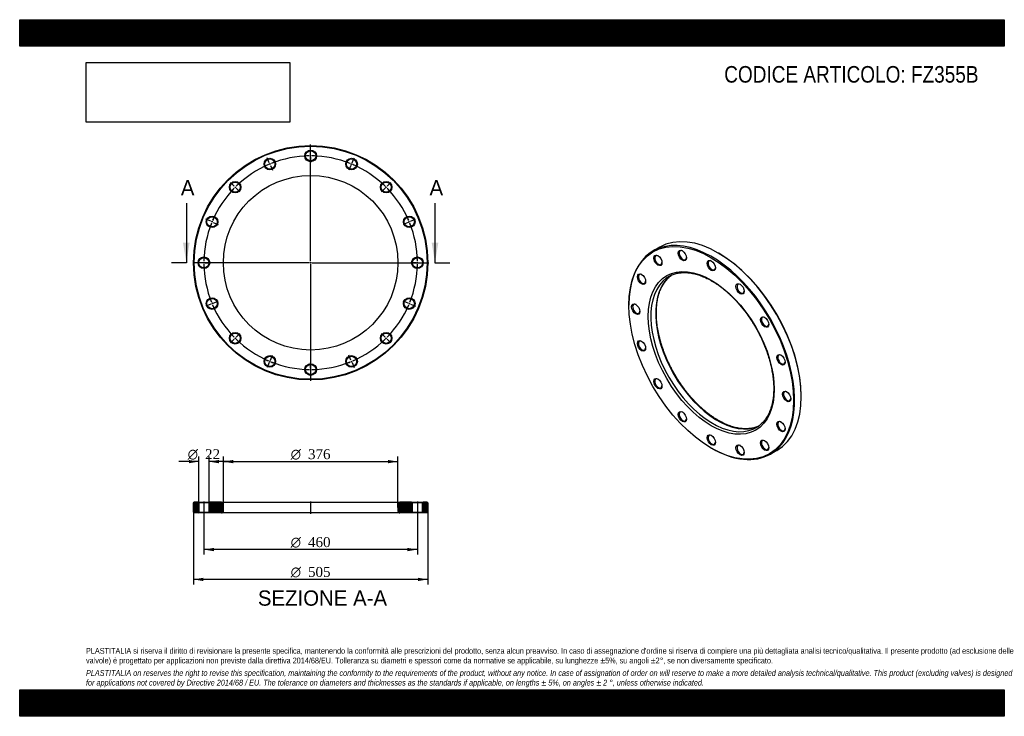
# Model space of a CAD drawing. Header units: millimetres. Extents: x 0 to 2121, y 0 to 1500.
import ezdxf
from ezdxf.enums import TextEntityAlignment as Align
from ezdxf.lldxf.tags import DXFTag

# ---------------------------------------------------------------- set-up
doc = ezdxf.new("R2010")
doc.units = ezdxf.units.MM
doc.header["$LTSCALE"] = 7.142857
for name, color, linetype in [('Default', 7, 'Continuous'), ('DV2_Default', 7, 'Continuous'), ('DV3_Default', 7, 'Continuous'), ('FZ355B', 7, 'Continuous')]:
    doc.layers.add(name, color=color, linetype=linetype)
doc.styles.add('SEACAD_Solid_Edge_ANSI', font='seans.ttf')
doc.styles.add('SEACAD_Solid_Edge_ANSI1_Symbols', font='semeca1.ttf')
doc.styles.add('SEACAD_Times_New_Roman', font='times.ttf')
tags = doc.linetypes.add('CENTER2', pattern=[28.575, 19.05, -3.175, 3.175, -3.175]).pattern_tags.tags
tags[10:11] = [DXFTag(74, 4), DXFTag(75, 0), DXFTag(340, '0'), DXFTag(46, 0.0), DXFTag(50, 0.0), DXFTag(44, 0.0), DXFTag(45, 0.0)]
tags[8:9] = [DXFTag(74, 4), DXFTag(75, 0), DXFTag(340, '0'), DXFTag(46, 0.0), DXFTag(50, 0.0), DXFTag(44, 0.0), DXFTag(45, 0.0)]
tags[6:7] = [DXFTag(74, 4), DXFTag(75, 0), DXFTag(340, '0'), DXFTag(46, 0.0), DXFTag(50, 0.0), DXFTag(44, 0.0), DXFTag(45, 0.0)]
tags[4:5] = [DXFTag(74, 4), DXFTag(75, 0), DXFTag(340, '0'), DXFTag(46, 0.0), DXFTag(50, 0.0), DXFTag(44, 0.0), DXFTag(45, 0.0)]
picture_1 = doc.add_image_def('image1.jpg', size_in_pixel=(4302, 1260))

# ---------------------------------------------------------------- blocks, each defined once
blk = doc.blocks.new('SE')
at = {"layer": 'FZ355B', "color": 7, "linetype": 'Continuous'}
for p, q in [((1379, 1010.1), (1364.8, 1001.9)), ((1506.3, 997), (1505.2, 997.6)), ((1312.5, 886.3), (1312.5, 885.1)), ((1683.8, 688.3), (1683.8, 689.6)), ((1490, 577.7), (1491.1, 577.1)), ((1617.3, 564.6), (1631.5, 572.8))]:
    blk.add_line(p, q, dxfattribs=at)
for centre, major_axis in [((1490, 782.6), (-125.5, 217.4)), ((1427.8, 992.1), (6.3, -10.8)), ((1490, 782.6), (96, -166.3)), ((1375, 981.8), (6.3, -10.8)), ((1490, 970.4), (6.3, -10.8)), ((1339.8, 941.3), (6.3, -10.8)), ((1552.2, 920.2), (6.3, -10.8)), ((1327.4, 876.5), (6.3, -10.8)), ((1605, 849), (6.3, -10.8)), ((1339.8, 797.5), (6.3, -10.8)), ((1640.3, 767.8), (6.3, -10.8)), ((1375, 716.2), (6.3, -10.8)), ((1652.6, 688.7), (6.3, -10.8)), ((1427.8, 645.1), (6.3, -10.8)), ((1640.3, 624), (6.3, -10.8)), ((1490, 594.9), (6.3, -10.8)), ((1605, 583.5), (6.3, -10.8)), ((1552.2, 573.2), (6.3, -10.8))]:
    blk.add_ellipse(centre, major_axis=major_axis, ratio=0.57735, dxfattribs=at)
for centre, major_axis, start_param, end_param in [((1505.2, 791.4), (-126.3, 218.7), 3.141593, 6.283185), ((1491.1, 783.3), (126.3, -218.7), 0, 3.926991), ((1428.8, 992.7), (-5.5, 9.53), 0, 3.860941), ((1428.8, 992.7), (-5.5, 9.53), 5.563836, 6.283185), ((1376.1, 982.4), (-5.5, 9.53), 0, 3.860941), ((1376.1, 982.4), (-5.5, 9.53), 5.563836, 6.283185), ((1491.1, 971.1), (-5.5, 9.53), 0, 3.860941), ((1491.1, 971.1), (-5.5, 9.53), 5.563836, 6.283185), ((1506.3, 792), (125.5, -217.4), 0.785398, 2.356194), ((1340.8, 941.9), (-5.5, 9.53), 0, 3.860941), ((1340.8, 941.9), (-5.5, 9.53), 5.563836, 6.283185), ((1492.8, 784.3), (-94, 162.8), 0.055282, 3.086052), ((1503.4, 790.4), (94, -162.8), 3.200805, 6.222455), ((1492.8, 784.3), (-94, 162.8), 0, 0.055282), ((1492.8, 784.3), (-94, 162.8), 6.223704, 6.283185), ((1503.4, 790.4), (94, -162.8), 3.198041, 3.200805), ((1553.3, 920.8), (-5.5, 9.53), 0, 3.860941), ((1553.3, 920.8), (-5.5, 9.53), 5.563836, 6.283185), ((1328.4, 877.2), (-5.5, 9.53), 0, 3.860941), ((1328.4, 877.2), (-5.5, 9.53), 5.563836, 6.283185), ((1606.1, 849.7), (-5.5, 9.53), 0, 3.860941), ((1606.1, 849.7), (-5.5, 9.53), 5.563836, 6.283185), ((1340.8, 798.1), (-5.5, 9.53), 0, 3.860941), ((1340.8, 798.1), (-5.5, 9.53), 5.563836, 6.283185), ((1641.3, 768.4), (-5.5, 9.53), 0, 3.860941), ((1641.3, 768.4), (-5.5, 9.53), 5.563836, 6.283185), ((1376.1, 716.9), (-5.5, 9.53), 0, 3.860941), ((1376.1, 716.9), (-5.5, 9.53), 5.563836, 6.283185), ((1653.7, 689.4), (-5.5, 9.53), 0, 3.860941), ((1653.7, 689.4), (-5.5, 9.53), 5.563836, 6.283185), ((1428.8, 645.7), (-5.5, 9.53), 0, 3.860941), ((1428.8, 645.7), (-5.5, 9.53), 5.563836, 6.283185), ((1492.8, 784.3), (-94, 162.8), 3.086052, 3.202099), ((1503.4, 790.4), (94, -162.8), -0.060731, -0.056448), ((1641.3, 624.6), (-5.5, 9.53), 0, 3.860941), ((1641.3, 624.6), (-5.5, 9.53), 5.563836, 6.283185), ((1491.1, 595.5), (-5.5, 9.53), 0, 3.860941), ((1491.1, 595.5), (-5.5, 9.53), 5.563836, 6.283185), ((1606.1, 584.1), (-5.5, 9.53), 5.563836, 6.283185), ((1491.1, 783.3), (126.3, -218.7), 5.497787, 6.283185), ((1553.3, 573.8), (-5.5, 9.53), 0, 3.860941), ((1553.3, 573.8), (-5.5, 9.53), 5.563836, 6.283185), ((1606.1, 584.1), (-5.5, 9.53), 0, 3.860941)]:
    blk.add_ellipse(centre, major_axis=major_axis, ratio=0.57735, start_param=start_param, end_param=end_param, dxfattribs=at)
for points, knots in [([(1404.4, 949.9), (1405.6, 950.4), (1408, 951.4), (1412, 952.8), (1416.3, 953.9), (1420.7, 954.7), (1425.2, 955.3), (1429.9, 955.6), (1434.6, 955.6), (1439.5, 955.3), (1444.4, 954.7), (1449.4, 953.9), (1454.5, 952.7), (1459.6, 951.3), (1464.8, 949.7), (1470.1, 947.7), (1475.3, 945.5), (1480.7, 943.1), (1486, 940.3), (1491.3, 937.3), (1496.7, 934.1), (1502.1, 930.6), (1507.4, 926.9), (1512.7, 922.9), (1518, 918.7), (1523.3, 914.3), (1528.5, 909.6), (1533.6, 904.8), (1538.7, 899.7), (1543.7, 894.5), (1548.6, 889.1), (1553.4, 883.5), (1558.1, 877.7), (1562.8, 871.8), (1567.3, 865.7), (1571.6, 859.5), (1575.9, 853.2), (1580, 846.8), (1583.9, 840.2), (1587.8, 833.6), (1591.4, 826.8), (1594.9, 820.1), (1598.2, 813.2), (1601.3, 806.3), (1604.3, 799.4), (1607.1, 792.4), (1609.7, 785.4), (1612, 778.4), (1614.2, 771.5), (1616.2, 764.5), (1618, 757.6), (1619.6, 750.8), (1620.9, 744), (1622.1, 737.2), (1623, 730.6), (1623.8, 724), (1624.3, 717.5), (1624.6, 711.2), (1624.6, 704.9), (1624.5, 698.8), (1624.1, 692.9), (1623.6, 687.1), (1622.8, 681.5), (1621.8, 676), (1620.6, 670.7), (1619.2, 665.6), (1617.6, 660.7), (1615.8, 656), (1613.8, 651.6), (1611.6, 647.3), (1609.2, 643.3), (1606.6, 639.4), (1603.8, 635.9), (1600.9, 632.5), (1597.8, 629.5), (1594.8, 626.9), (1593, 625.5), (1592.1, 624.9)], [0, 0, 0, 0, 0.012008, 0.025679, 0.039324, 0.052937, 0.066516, 0.080058, 0.093566, 0.107041, 0.120489, 0.133913, 0.147317, 0.160707, 0.174085, 0.187455, 0.200819, 0.21418, 0.227539, 0.240898, 0.254257, 0.267618, 0.280981, 0.294346, 0.307714, 0.321085, 0.334458, 0.347835, 0.361214, 0.374596, 0.387981, 0.401368, 0.414756, 0.428147, 0.441539, 0.454932, 0.468327, 0.481722, 0.495118, 0.508513, 0.521909, 0.535305, 0.5487, 0.562093, 0.575486, 0.588877, 0.602267, 0.615655, 0.62904, 0.642423, 0.655803, 0.66918, 0.682554, 0.695925, 0.709293, 0.722657, 0.736018, 0.749376, 0.762731, 0.776084, 0.789435, 0.802785, 0.816136, 0.829488, 0.842843, 0.856205, 0.869575, 0.882957, 0.896356, 0.909774, 0.923218, 0.93669, 0.950196, 0.963738, 0.977316, 0.990931, 1, 1, 1, 1]), ([(1505.4, 637.1), (1504.4, 637.7), (1501.9, 639.2), (1497.2, 642.1), (1491.9, 645.7), (1486.6, 649.5), (1481.3, 653.6), (1476, 657.9), (1470.8, 662.4), (1465.6, 667.1), (1460.5, 672), (1455.4, 677.2), (1450.5, 682.5), (1445.6, 688), (1440.8, 693.7), (1436.1, 699.5), (1431.6, 705.5), (1427.1, 711.6), (1422.8, 717.9), (1418.6, 724.2), (1414.6, 730.7), (1410.7, 737.3), (1406.9, 744), (1403.4, 750.7), (1399.9, 757.6), (1396.7, 764.4), (1393.6, 771.4), (1390.8, 778.3), (1388.1, 785.3), (1385.6, 792.3), (1383.3, 799.2), (1381.2, 806.2), (1379.3, 813.1), (1377.6, 820), (1376.1, 826.9), (1374.8, 833.6), (1373.8, 840.3), (1372.9, 847), (1372.3, 853.5), (1371.9, 859.9), (1371.7, 866.2), (1371.7, 872.4), (1371.9, 878.4), (1372.4, 884.3), (1373, 890), (1373.9, 895.6), (1375, 901), (1376.3, 906.2), (1377.8, 911.2), (1379.5, 916), (1381.4, 920.6), (1383.5, 925), (1385.7, 929.2), (1388.2, 933.1), (1390.9, 936.8), (1393.7, 940.3), (1396.7, 943.5), (1399.9, 946.5), (1402.5, 948.6), (1403.9, 949.6), (1404.3, 949.8)], [0, 0, 0, 0, 0.009222, 0.026781, 0.044344, 0.061909, 0.079478, 0.097051, 0.114627, 0.132208, 0.149792, 0.167379, 0.18497, 0.202564, 0.220161, 0.23776, 0.255362, 0.272965, 0.29057, 0.308176, 0.325783, 0.343391, 0.360999, 0.378606, 0.396213, 0.413819, 0.431423, 0.449026, 0.466627, 0.484225, 0.50182, 0.519413, 0.537002, 0.554587, 0.572169, 0.589746, 0.607319, 0.624888, 0.642452, 0.660012, 0.677568, 0.695121, 0.712671, 0.730219, 0.747767, 0.765315, 0.782867, 0.800425, 0.817991, 0.835572, 0.85317, 0.870792, 0.888443, 0.906129, 0.923855, 0.941627, 0.959447, 0.977316, 0.995229, 1, 1, 1, 1]), ([(1591.8, 624.8), (1591.2, 624.5), (1589.5, 623.7), (1586.1, 622.5), (1581.9, 621.2), (1577.5, 620.3), (1573, 619.6), (1568.4, 619.2), (1563.7, 619.1), (1558.9, 619.3), (1554, 619.7), (1549.1, 620.4), (1544, 621.4), (1538.9, 622.7), (1533.7, 624.3), (1528.5, 626.1), (1523.2, 628.2), (1517.9, 630.5), (1512.6, 633.1), (1508.3, 635.4), (1506.1, 636.7), (1505.4, 637.1)], [0, 0, 0, 0, 0.023876, 0.081056, 0.138147, 0.195115, 0.251942, 0.308618, 0.365144, 0.421532, 0.477795, 0.533952, 0.59002, 0.646018, 0.701962, 0.757865, 0.81374, 0.869598, 0.925445, 0.98129, 1, 1, 1, 1])]:
    blk.add_open_spline(points, degree=3, knots=knots, dxfattribs=at)
blk = doc.blocks.new('SE1')
at = {"layer": 'Default', "color": 7, "linetype": 'CENTER2'}
for start, end in [(113.2473, 134.2527), (90.7473, 111.7527), (68.2473, 89.2527), (45.7473, 66.7527), (135.7473, 156.7527), (23.2473, 44.2527), (158.2473, 179.2527), (0.7473, 21.7527), (180.7473, 201.7527), (338.2473, 359.2527), (203.2473, 224.2527), (315.7473, 336.7527), (225.7473, 246.7527), (293.2473, 314.2527), (248.2473, 269.2527), (270.7473, 291.7527)]:
    blk.add_arc((626.9, 976.7), 230, start, end, dxfattribs=at)
at = {"layer": 'DV2_Default', "color": 7, "linetype": 'CENTER2'}
for p, q in [((626.9, 979.7), (626.9, 1231)), ((626.9, 1209.7), (626.9, 1221)), ((537.8, 1192), (533.5, 1202.4)), ((539.5, 1187.8), (538.3, 1190.6)), ((626.9, 1205.2), (626.9, 1208.2)), ((626.9, 1203.7), (626.9, 1192.5)), ((714.4, 1187.8), (715.5, 1190.6)), ((716.1, 1192), (720.4, 1202.4)), ((540.1, 1186.4), (544.4, 1176)), ((713.8, 1186.4), (709.5, 1176)), ((462.2, 1141.5), (454.2, 1149.4)), ((791.7, 1141.5), (799.6, 1149.4)), ((465.4, 1138.3), (463.2, 1140.4)), ((466.4, 1137.2), (474.4, 1129.3)), ((787.5, 1137.2), (779.5, 1129.3)), ((788.5, 1138.3), (790.6, 1140.4)), ((411.7, 1065.9), (401.3, 1070.2)), ((415.8, 1064.2), (413.1, 1065.3)), ((417.2, 1063.6), (427.6, 1059.3)), ((836.7, 1063.6), (826.3, 1059.3)), ((838, 1064.2), (840.8, 1065.3)), ((842.2, 1065.9), (852.6, 1070.2)), ((623.9, 976.7), (372.7, 976.7)), ((393.9, 976.7), (382.7, 976.7)), ((398.4, 976.7), (395.4, 976.7)), ((399.9, 976.7), (411.2, 976.7)), ((628.4, 976.7), (625.4, 976.7)), ((626.9, 978.2), (626.9, 975.2)), ((629.9, 976.7), (881.2, 976.7)), ((853.9, 976.7), (842.7, 976.7)), ((853.9, 976.7), (844.2, 976.7)), ((855.4, 976.7), (858.4, 976.7)), ((855.4, 976.7), (858.4, 976.7)), ((859.9, 976.7), (869.7, 976.7)), ((859.9, 976.7), (871.2, 976.7)), ((626.9, 973.7), (626.9, 722.5)), ((417.2, 889.9), (427.6, 894.2)), ((836.7, 889.9), (826.3, 894.2)), ((411.7, 887.6), (401.3, 883.3)), ((415.8, 889.3), (413.1, 888.1)), ((838, 889.3), (840.8, 888.1)), ((842.2, 887.6), (852.6, 883.3)), ((462.2, 812), (454.2, 804)), ((465.4, 815.1), (463.2, 813)), ((466.4, 816.2), (474.4, 824.2)), ((787.5, 816.2), (779.5, 824.2)), ((788.5, 815.1), (790.6, 813)), ((791.7, 812), (799.6, 804)), ((539.5, 765.6), (538.3, 762.8)), ((540.1, 767), (544.4, 777.4)), ((713.8, 767), (709.5, 777.4)), ((714.4, 765.6), (715.5, 762.8)), ((537.8, 761.5), (533.5, 751.1)), ((626.9, 749.7), (626.9, 761)), ((626.9, 748.2), (626.9, 745.2)), ((626.9, 743.7), (626.9, 732.5)), ((716.1, 761.5), (720.4, 751.1))]:
    blk.add_line(p, q, dxfattribs=at)
for start, end in [(113.2473, 116.0498), (112.1263, 112.8737), (108.9502, 111.7527), (90.7473, 93.5498), (89.6263, 90.3737), (86.4502, 89.2527), (68.2473, 71.0498), (67.1263, 67.8737), (63.9502, 66.7527), (131.4502, 134.2527), (45.7473, 48.5498), (135.7473, 138.5498), (134.6263, 135.3737), (44.6263, 45.3737), (41.4502, 44.2527), (158.2473, 161.0498), (157.1263, 157.8737), (153.9502, 156.7527), (23.2473, 26.0498), (22.1263, 22.8737), (18.9502, 21.7527), (179.6263, 180.3737), (176.4502, 179.2527), (0.7473, 3.5498), (0.7473, 3.1762), (359.6263, 0.3737), (359.6263, 0.3737), (180.7473, 183.5498), (356.4502, 359.2527), (356.8238, 359.2527), (198.9502, 201.7527), (338.2473, 341.0498), (202.1263, 202.8737), (203.2473, 206.0498), (333.9502, 336.7527), (337.1263, 337.8737), (221.4502, 224.2527), (224.6263, 225.3737), (225.7473, 228.5498), (311.4502, 314.2527), (314.6263, 315.3737), (315.7473, 318.5498), (243.9502, 246.7527), (247.1263, 247.8737), (292.1263, 292.8737), (293.2473, 296.0498), (248.2473, 251.0498), (266.4502, 269.2527), (269.6263, 270.3737), (270.7473, 273.5498), (288.9502, 291.7527)]:
    blk.add_arc((626.9, 976.7), 230, start, end, dxfattribs=at)
at = {"layer": 'FZ355B', "color": 7, "linetype": 'Continuous'}
for centre, radius in [((626.9, 976.7), 252.5), ((626.9, 976.7), 251), ((626.9, 1206.7), 12.5), ((626.9, 1206.7), 11), ((538.9, 1189.2), 12.5), ((538.9, 1189.2), 11), ((715, 1189.2), 12.5), ((715, 1189.2), 11), ((626.9, 976.7), 188), ((464.3, 1139.4), 12.5), ((464.3, 1139.4), 11), ((789.6, 1139.4), 12.5), ((789.6, 1139.4), 11), ((414.4, 1064.7), 12.5), ((414.4, 1064.7), 11), ((839.4, 1064.7), 12.5), ((839.4, 1064.7), 11), ((396.9, 976.7), 12.5), ((396.9, 976.7), 11), ((856.9, 976.7), 12.5), ((856.9, 976.7), 11), ((414.4, 888.7), 12.5), ((414.4, 888.7), 11), ((839.4, 888.7), 12.5), ((839.4, 888.7), 11), ((464.3, 814.1), 12.5), ((464.3, 814.1), 11), ((789.6, 814.1), 12.5), ((789.6, 814.1), 11), ((538.9, 764.2), 12.5), ((538.9, 764.2), 11), ((715, 764.2), 12.5), ((715, 764.2), 11), ((626.9, 746.7), 12.5), ((626.9, 746.7), 11)]:
    blk.add_circle(centre, radius, dxfattribs=at)
blk = doc.blocks.new('SE3')
at = {"color": 7, "linetype": 'Continuous', "style": 'SEACAD_Solid_Edge_ANSI'}
blk.add_text('A', height=32.9, dxfattribs=at).set_placement((347.2, 1154.6), align=Align.TOP_LEFT)
blk = doc.blocks.new('SE4')
at = {"color": 7, "linetype": 'Continuous', "style": 'SEACAD_Solid_Edge_ANSI'}
blk.add_text('A', height=32.9, dxfattribs=at).set_placement((883, 1154.6), align=Align.TOP_LEFT)
blk = doc.blocks.new('SEANNOT_GROUP')
at = {"linetype": 'Continuous'}
blk.add_hatch(color=7, dxfattribs=at).paths.add_polyline_path([(351.9, 1019.6), (359.1, 976.7), (366.2, 1019.6)])
at = {"color": 7, "linetype": 'Continuous'}
blk.add_lwpolyline([(359.1, 1105.3), (359.1, 976.7)], dxfattribs=at)
blk = doc.blocks.new('SEANNOT_GROUP1')
at = {"linetype": 'Continuous'}
blk.add_hatch(color=7, dxfattribs=at).paths.add_polyline_path([(887.7, 1019.6), (894.8, 976.7), (901.9, 1019.6)])
at = {"color": 7, "linetype": 'Continuous'}
blk.add_lwpolyline([(894.8, 1105.3), (894.8, 976.7)], dxfattribs=at)
blk = doc.blocks.new('SE2')
at = {"layer": 'Default', "color": 7, "linetype": 'CENTER2'}
for p, q in [((359.1, 976.7), (326.9, 976.7)), ((894.8, 976.7), (926.9, 976.7))]:
    blk.add_line(p, q, dxfattribs=at)
at = {"layer": 'Default'}
for name in ['SE3', 'SE4', 'SEANNOT_GROUP', 'SEANNOT_GROUP1']:
    blk.add_blockref(name, (0, 0), dxfattribs=at)
blk = doc.blocks.new('SE5')
at = {"layer": 'FZ355B', "linetype": 'Continuous'}
h = blk.add_hatch(dxfattribs=at)
h.set_pattern_fill('LINE', scale=0.62992, angle=45, style=0)
h.paths.add_polyline_path([(384.4, 460.9), (375.9, 460.9), (374.4, 459.4), (374.4, 439.4), (375.9, 437.9), (384.4, 437.9), (385.9, 439.4), (385.9, 459.4)])
h = blk.add_hatch(dxfattribs=at)
h.set_pattern_fill('LINE', scale=0.62992, angle=45, style=0)
edge = h.paths.add_edge_path()
edge.add_line((409.4, 437.9), (434.9, 437.9))
edge.add_arc((434.9, 441.9), 4, 270, 360)
edge.add_line((438.9, 441.9), (438.9, 456.9))
edge.add_arc((434.9, 456.9), 4, 0, 90)
edge.add_line((434.9, 460.9), (409.4, 460.9))
edge.add_line((409.4, 460.9), (407.9, 459.4))
edge.add_line((407.9, 459.4), (407.9, 439.4))
edge.add_line((407.9, 439.4), (409.4, 437.9))
h = blk.add_hatch(dxfattribs=at)
h.set_pattern_fill('LINE', scale=0.62992, angle=45, style=0)
edge = h.paths.add_edge_path()
edge.add_line((845.9, 439.4), (845.9, 459.4))
edge.add_line((845.9, 459.4), (844.4, 460.9))
edge.add_line((844.4, 460.9), (818.9, 460.9))
edge.add_arc((818.9, 456.9), 4, 90, 180)
edge.add_line((814.9, 456.9), (814.9, 441.9))
edge.add_arc((818.9, 441.9), 4, 180, 270)
edge.add_line((818.9, 437.9), (844.4, 437.9))
edge.add_line((844.4, 437.9), (845.9, 439.4))
h = blk.add_hatch(dxfattribs=at)
h.set_pattern_fill('LINE', scale=0.62992, angle=45, style=0)
h.paths.add_polyline_path([(867.9, 459.4), (867.9, 439.4), (869.4, 437.9), (877.9, 437.9), (879.4, 439.4), (879.4, 459.4), (877.9, 460.9), (869.4, 460.9)])
at = {"layer": 'DV3_Default', "color": 7, "linetype": 'CENTER2'}
for p, q in [((396.9, 462.6), (396.9, 436.1)), ((626.9, 462.6), (626.9, 436.1)), ((856.9, 462.6), (856.9, 436.1))]:
    blk.add_line(p, q, dxfattribs=at)
at = {"layer": 'FZ355B', "color": 7, "linetype": 'Continuous'}
for p, q in [((375.9, 460.9), (374.4, 459.4)), ((374.4, 439.4), (374.4, 459.4)), ((384.4, 460.9), (375.9, 460.9)), ((384.4, 460.9), (409.4, 460.9)), ((384.4, 460.9), (385.9, 459.4)), ((407.9, 459.4), (385.9, 459.4)), ((385.9, 459.4), (385.9, 439.4)), ((407.9, 459.4), (409.4, 460.9)), ((407.9, 439.4), (407.9, 459.4)), ((434.9, 460.9), (409.4, 460.9)), ((434.9, 460.9), (818.9, 460.9)), ((438.9, 441.9), (438.9, 456.9)), ((814.9, 456.9), (814.9, 441.9)), ((844.4, 460.9), (818.9, 460.9)), ((844.4, 460.9), (869.4, 460.9)), ((844.4, 460.9), (845.9, 459.4)), ((867.9, 459.4), (845.9, 459.4)), ((845.9, 459.4), (845.9, 439.4)), ((867.9, 459.4), (869.4, 460.9)), ((867.9, 439.4), (867.9, 459.4)), ((877.9, 460.9), (869.4, 460.9)), ((879.4, 459.4), (877.9, 460.9)), ((879.4, 459.4), (879.4, 439.4)), ((374.4, 439.4), (375.9, 437.9)), ((384.4, 437.9), (375.9, 437.9)), ((385.9, 439.4), (384.4, 437.9)), ((409.4, 437.9), (384.4, 437.9)), ((385.9, 439.4), (407.9, 439.4)), ((409.4, 437.9), (407.9, 439.4)), ((434.9, 437.9), (409.4, 437.9)), ((818.9, 437.9), (434.9, 437.9)), ((844.4, 437.9), (818.9, 437.9)), ((845.9, 439.4), (844.4, 437.9)), ((869.4, 437.9), (844.4, 437.9)), ((845.9, 439.4), (867.9, 439.4)), ((869.4, 437.9), (867.9, 439.4)), ((877.9, 437.9), (869.4, 437.9)), ((877.9, 437.9), (879.4, 439.4))]:
    blk.add_line(p, q, dxfattribs=at)
for centre, start, end in [((434.9, 456.9), 0, 90), ((818.9, 456.9), 90, 180), ((434.9, 441.9), 270, 0), ((818.9, 441.9), 180, 270)]:
    blk.add_arc(centre, 4, start, end, dxfattribs=at)
blk = doc.blocks.new('GDimGGroup')
at = {"layer": 'Default', "linetype": 'Continuous'}
for points in [[(460.4, 552), (438.9, 548.4), (460.4, 544.8)], [(793.5, 552), (793.5, 544.8), (814.9, 548.4)]]:
    blk.add_hatch(color=7, dxfattribs=at).paths.add_polyline_path(points)
at = {"layer": 'Default', "color": 7, "linetype": 'Continuous'}
for p, q in [((438.9, 449.4), (438.9, 559.1)), ((814.9, 449.4), (814.9, 559.1)), ((438.9, 548.4), (814.9, 548.4))]:
    blk.add_line(p, q, dxfattribs=at)
for s, height, style, p in [('O', 21.4, 'SEACAD_Solid_Edge_ANSI1_Symbols', (583.9, 575.2)), ('376', 21.43, 'SEACAD_Times_New_Roman', (621.2, 575.2))]:
    blk.add_text(s, height=height, dxfattribs=dict(at, style=style)).set_placement(p, align=Align.TOP_LEFT)
blk = doc.blocks.new('GDimGGroup1')
at = {"layer": 'Default', "linetype": 'Continuous'}
for points in [[(395.9, 291.2), (395.9, 298.3), (374.4, 294.8)], [(858, 291.2), (879.4, 294.8), (858, 298.3)]]:
    blk.add_hatch(color=7, dxfattribs=at).paths.add_polyline_path(points)
at = {"layer": 'Default', "color": 7, "linetype": 'Continuous'}
for p, q in [((374.4, 439.4), (374.4, 284.1)), ((879.4, 439.4), (879.4, 284.1)), ((879.4, 294.8), (374.4, 294.8))]:
    blk.add_line(p, q, dxfattribs=at)
for s, height, style, p in [('O', 21.4, 'SEACAD_Solid_Edge_ANSI1_Symbols', (583.9, 321.6)), ('505', 21.43, 'SEACAD_Times_New_Roman', (621.2, 321.6))]:
    blk.add_text(s, height=height, dxfattribs=dict(at, style=style)).set_placement(p, align=Align.TOP_LEFT)
blk = doc.blocks.new('GDimGGroup2')
at = {"layer": 'Default', "linetype": 'Continuous'}
for points in [[(418.4, 355.5), (418.4, 362.6), (396.9, 359.1)], [(835.5, 355.5), (856.9, 359.1), (835.5, 362.6)]]:
    blk.add_hatch(color=7, dxfattribs=at).paths.add_polyline_path(points)
at = {"layer": 'Default', "color": 7, "linetype": 'Continuous'}
for p, q in [((396.9, 437.9), (396.9, 348.3)), ((856.9, 437.9), (856.9, 348.3)), ((856.9, 359.1), (396.9, 359.1))]:
    blk.add_line(p, q, dxfattribs=at)
for s, height, style, p in [('O', 21.4, 'SEACAD_Solid_Edge_ANSI1_Symbols', (583.9, 385.8)), ('460', 21.43, 'SEACAD_Times_New_Roman', (621.2, 385.8))]:
    blk.add_text(s, height=height, dxfattribs=dict(at, style=style)).set_placement(p, align=Align.TOP_LEFT)
blk = doc.blocks.new('GDimGGroup3')
at = {"layer": 'Default', "linetype": 'Continuous'}
for points in [[(364.5, 552), (364.5, 544.9), (385.9, 548.4)], [(429.4, 552), (407.9, 548.4), (429.4, 544.9)]]:
    blk.add_hatch(color=7, dxfattribs=at).paths.add_polyline_path(points)
at = {"layer": 'Default', "color": 7, "linetype": 'Continuous'}
for p, q in [((385.9, 459.4), (385.9, 559.2)), ((407.9, 459.4), (407.9, 559.2)), ((385.9, 548.4), (343.1, 548.4)), ((450.8, 548.4), (407.9, 548.4))]:
    blk.add_line(p, q, dxfattribs=at)
for s, height, style, p in [('O', 21.4, 'SEACAD_Solid_Edge_ANSI1_Symbols', (362, 575.2)), ('22', 21.43, 'SEACAD_Times_New_Roman', (399.3, 575.2))]:
    blk.add_text(s, height=height, dxfattribs=dict(at, style=style)).set_placement(p, align=Align.TOP_LEFT)

msp = doc.modelspace()

# ---------------------------------------------------------------- hatches: boundary and pattern name
at = {"layer": 'Default', "linetype": 'Continuous'}
h = msp.add_hatch(dxfattribs=at)
h.set_pattern_fill('LINE', scale=0.629921, angle=45, style=0)
h.paths.add_polyline_path([(2121.4, 1442.9), (2121.4, 1500), (0, 1500), (0, 1442.9)])
for points in [[(2121.4, 1442.9), (2121.4, 1500), (0, 1500), (0, 1442.9)], [(2121.4, 0), (2121.4, 57.1), (0, 57.1), (0, 0)]]:
    msp.add_hatch(color=7, dxfattribs=at).paths.add_polyline_path(points)
h = msp.add_hatch(dxfattribs=at)
h.set_pattern_fill('LINE', scale=0.629921, angle=45, style=0)
h.paths.add_polyline_path([(2121.4, 0), (2121.4, 57.1), (0, 57.1), (0, 0)])

# ---------------------------------------------------------------- linework, layer by layer
at = {"layer": 'Default', "color": 7, "linetype": 'Continuous'}
for p, q in [((0, 1500), (2121.4, 1500)), ((0, 1442.9), (0, 1500)), ((2121.4, 1500), (2121.4, 1442.9)), ((2121.4, 1442.9), (0, 1442.9)), ((0, 57.1), (2121.4, 57.1)), ((0, 0), (0, 57.1)), ((2121.4, 57.1), (2121.4, 0)), ((2121.4, 0), (0, 0))]:
    msp.add_line(p, q, dxfattribs=at)

# ---------------------------------------------------------------- block references
at = {"layer": 'Default'}
for name in ['SE1', 'SE2', 'SE', 'GDimGGroup3', 'GDimGGroup', 'SE5', 'GDimGGroup1', 'GDimGGroup2']:
    msp.add_blockref(name, (0, 0), dxfattribs=at)

# ---------------------------------------------------------------- texts
at = {"layer": 'Default', "color": 7, "linetype": 'Continuous', "style": 'SEACAD_Solid_Edge_ANSI'}
msp.add_text('SEZIONE A-A', height=32.857, dxfattribs=at).set_placement((513.2, 271), align=Align.TOP_LEFT)
at = {"layer": 'Default', "attachment_point": 1}
for s, insert, char_height, width in [('{\\fArial Narrow|b0||i0||c0|p34;\\C7;\\H35.71428571;\\W1.;CODICE ARTICOLO: FZ355B}', (1518, 1400.2), 35.714, 566.426), ("{\\fArial Narrow|b0||i0||c0|p34;\\C7;\\H12.5;\\W1.;PLASTITALIA si riserva il diritto di revisionare la presente specifica, mantenendo la conformità alle prescrizioni del prodotto, senza alcun preavviso. In caso di assegnazione d'ordine si riserva di compiere una più dettagliata analisi tecnico/qualitativa. Il presente prodotto (ad esclusione delle \\P}{\\fArial Narrow|b0||i0||c0|p34;\\C7;\\H12.5;\\W1.;valvole) è progettato per applicazioni non previste dalla direttiva 2014/68/EU. Tolleranza su diametri e spessori come da normative se applicabile, su lunghezze ±5%, su angoli ±2°, se non diversamente specificato.\\P}{\\fArial Narrow|b0||i0||c0|p34;\\C7;\\H3.571428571;\\W1.;   \\P}{\\fArial Narrow|b0||i1||c0|p34;\\C7;\\H12.5;\\W1.;PLASTITALIA on reserves the right to revise this specification, maintaining the conformity to the requirements of the product, without any notice. In case of assignation of order on will reserve to make a more detailed analysis technical/qualitative. This product (excluding valves) is designed \\P}{\\fArial Narrow|b0||i1||c0|p34;\\C7;\\H12.5;\\W1.;for applications not covered by Directive 2014/68 / EU. The tolerance on diameters and thicknesses as the standards if applicable, on lengths ± 5%, on angles ± 2 °, unless otherwise indicated.\\P}", (142.9, 147.2), 12.5, 1835.714)]:
    msp.add_mtext(s, dxfattribs=dict(at, insert=insert, char_height=char_height, width=width))

# ---------------------------------------------------------------- pictures from other files: only their frames are drawn
image = msp.add_image(picture_1, insert=(142.9, 1279.3), size_in_units=(439, 128.6))
image.dxf.flags = 7

doc.saveas('drawing.dxf')
